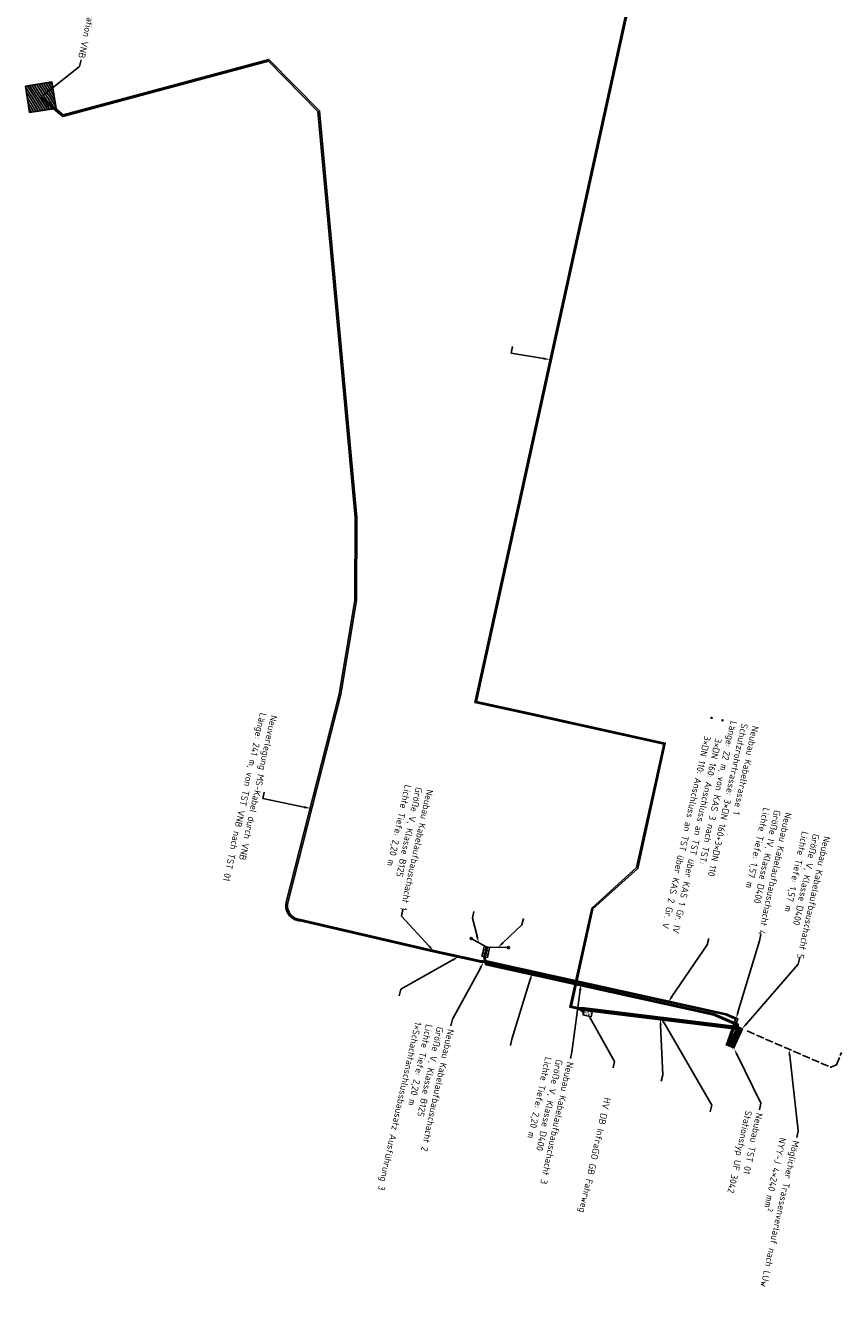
# Model space of a CAD drawing. Header units: metres. Extents: x 3435802 to 3436108, y 5439745 to 5440270.
# Tile 1 of 5: x 3435872 to 3435994, y 5439900 to 5440090. Entities that reach past the tile are written whole.
import ezdxf
from ezdxf import colors
from ezdxf.entities.mleader import LeaderData, LeaderLine
from ezdxf.enums import TextEntityAlignment as Align
from ezdxf.math import Vec2, Vec3

# ---------------------------------------------------------------- set-up
doc = ezdxf.new("R2010")
doc.units = ezdxf.units.M
doc.linetypes.add('ACAD_ISO02W100', pattern=[15, 12, -3])
for name, color, linetype in [('BAU Neubau', 1, 'Continuous'), ('ER Neubau', 1, 'Continuous'), ('NS Neubau', 1, 'Continuous'), ('TAN ESTW', 6, 'Continuous'), ('TAN LUw', 204, 'Continuous'), ('VNB Bestand', 7, 'Continuous'), ('VNB Neubau', 34, 'Continuous')]:
    doc.layers.add(name, color=color, linetype=linetype)
doc.styles.get("Standard").update_dxf_attribs({"font": 'isocpeur.ttf'})

# ---------------------------------------------------------------- blocks, each defined once
blk = doc.blocks.new('*U13')
at = {"color": 0, "linetype": 'ByBlock', "lineweight": -2}
for points in [[(0, -420), (500, -420), (500, 420), (0, 420)], [(500, -420), (1000, -420), (1000, 420), (500, 420)], [(1000, -420), (1500, -420), (1500, 420), (1000, 420)]]:
    blk.add_lwpolyline(points, close=True, dxfattribs=at)
blk = doc.blocks.new('Rückleiter')
h = blk.add_hatch(color=0)
h.dxf.hatch_style = 1
edge = h.paths.add_edge_path()
edge.add_arc((0, 0), 0.15, 0, 360)
at = {"color": 0}
blk.add_circle((0, 0), 0.15, dxfattribs=at)
blk = doc.blocks.new('HV')
blk.add_lwpolyline([(-0.625, -0.3749999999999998), (0.625, -0.3749999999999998), (0.625, 0.3750000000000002), (-0.625, 0.3750000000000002)], close=True)
blk.add_text('HV', height=0.5).set_placement((0, 0), align=Align.MIDDLE_CENTER)

msp = doc.modelspace()

# ---------------------------------------------------------------- linework, layer by layer
at = {"layer": 'BAU Neubau', "linetype": 'ACAD_ISO02W100', "ltscale": 0.1}
for points in [[(3435933.03223202, 5439951.678192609), (3435940.448722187, 5439950.038747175)], [(3435940.448722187, 5439950.038747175), (3435954.974039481, 5439946.827866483)]]:
    msp.add_lwpolyline(points, dxfattribs=at)

# ---------------------------------------------------------------- leaders
at = {"layer": 'VNB Bestand'}
ml = msp.add_multileader_mtext('Standard', dxfattribs=at)
ml.set_content('Trafostation VNB', color=256)
ml.set_leader_properties()
ml.build(insert=Vec2(0, 0))
ml.multileader.update_dxf_attribs({"has_text_frame": 1, "dogleg_length": 1, "arrow_head_size": 1})
ctx = ml.context
ctx.base_point, ctx.char_height, ctx.arrow_head_size, ctx.landing_gap_size, ctx.plane_origin, ctx.plane_x_axis, ctx.plane_y_axis = Vec3(3435882.981352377, 5440095.844150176), 1, 1, 0.5, Vec3(3435872.186583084, 5440080.090776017), Vec3(-0.2158429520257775, -0.9764280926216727), Vec3(0.9764280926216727, -0.2158429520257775)
notes = []
notes.append((ctx, [(0, (1, 1, 0), (3435880.261731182, 5440083.541156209), (0.2158429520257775, 0.9764280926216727), 1, [(0, [(3435874.466601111, 5440078.936165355)], 0, [])])]))
ctx.mtext.insert, ctx.mtext.text_direction, ctx.mtext.rotation, ctx.mtext.flow_direction = Vec3(3435883.361644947, 5440095.248014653), Vec3(-0.2158429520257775, -0.9764280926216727), 4.533239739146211e-07, 5
ctx.mtext.has_bg_fill, ctx.mtext.bg_color, ctx.mtext.bg_scale_factor, ctx.mtext.bg_transparency, ctx.mtext.use_window_bg_color = 1, -1027028792, 1.5, 0, 1
at = {"layer": 'VNB Neubau'}
ml = msp.add_multileader_mtext('Standard', dxfattribs=at)
ml.set_content('Neuverlegung MS-Kabel durch VNB\\PLänge: 241 m, von TST VNB nach TST 01', color=256)
ml.set_leader_properties()
ml.build(insert=Vec2(0, 0))
ml.multileader.update_dxf_attribs({"has_text_frame": 1, "text_attachment_direction": 1, "dogleg_length": 1, "arrow_head_size": 1})
ctx = ml.context
ctx.base_point, ctx.char_height, ctx.arrow_head_size, ctx.landing_gap_size, ctx.plane_origin, ctx.plane_x_axis, ctx.plane_y_axis = Vec3(3435903.666392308, 5439975.259371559), 1, 1, 0.5, Vec3(3435889.635543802, 5440022.647913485), Vec3(-0.2158429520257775, -0.9764280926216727), Vec3(0.9764280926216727, -0.2158429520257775)
notes.append((ctx, [(0, (1, 1, 0), (3435907.539557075, 5439974.403194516), (0.2158429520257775, 0.9764280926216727), 1, [(1, [(3435914.707659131, 5439972.942614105)], 0, [])])]))
ctx.mtext.insert, ctx.mtext.text_direction, ctx.mtext.rotation, ctx.mtext.flow_direction = Vec3(3435909.743983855, 5439986.692056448), Vec3(-0.2158429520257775, -0.9764280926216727), 4.533239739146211e-07, 5
ctx.mtext.has_bg_fill, ctx.mtext.bg_color, ctx.mtext.bg_scale_factor, ctx.mtext.bg_transparency, ctx.mtext.use_window_bg_color = 1, -1027028792, 1.5, 0, 1
for ctx, leaders in notes:
    for number, flags, end, landing, length, lines in leaders:
        leader = LeaderData()
        leader.index, (leader.has_last_leader_line, leader.has_dogleg_vector, leader.attachment_direction) = number, flags
        leader.last_leader_point, leader.dogleg_vector, leader.dogleg_length = Vec3(end), Vec3(landing), length
        for number, points, colour, breaks in lines:
            line = LeaderLine()
            line.index, line.vertices, line.color, line.breaks = number, Vec3.list(points), colors.encode_raw_color(colour), breaks
            leader.lines.append(line)
        ctx.leaders.append(leader)

# ---------------------------------------------------------------- next in the draw order: hatches: boundary and pattern name
at = {"layer": 'VNB Bestand'}
h = msp.add_hatch(dxfattribs=at)
h.set_pattern_fill('ANSI31', color=256, scale=0.1)
h.set_pattern_definition([(302.5350138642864, (3435901.514349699, 5440239.974084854), (0.2676724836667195, 0.1707562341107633), [])])
h.paths.add_polyline_path([(3435872.18082219, 5440080.602062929), (3435876.132498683, 5440081.221944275), (3435876.75238003, 5440077.270267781), (3435872.800703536, 5440076.650386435)])

# ---------------------------------------------------------------- next in the draw order: linework, layer by layer
msp.add_lwpolyline([(3435872.18082219, 5440080.602062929), (3435876.132498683, 5440081.221944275), (3435876.75238003, 5440077.270267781), (3435872.800703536, 5440076.650386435)], close=True, dxfattribs=at)
at = {"layer": 'VNB Neubau'}
for points in [[(3435874.3871795, 5440078.839639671), (3435877.775189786, 5440076.051975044), (3435908.394541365, 5440084.302863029), (3435915.780683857, 5440076.809071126), (3435921.326376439, 5440016.281769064), (3435921.28675013, 5440003.963043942), (3435918.946849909, 5439989.96660816), (3435911.088873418, 5439959.161084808, 0.4918792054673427), (3435913.120268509, 5439956.182227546), (3435933.006922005, 5439951.563695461), (3435940.03656665, 5439950.027441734), (3435940.860877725, 5439950.050052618), (3435976.532697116, 5439942.164651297), (3435977.977984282, 5439941.531393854), (3435976.59159061, 5439937.636521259)], [(3435874.546022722, 5440079.032691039), (3435877.834543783, 5440076.326886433), (3435908.470256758, 5440084.582183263), (3435916.021484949, 5440076.920899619), (3435921.576413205, 5440016.292796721), (3435921.53668338, 5440003.941891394), (3435919.191693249, 5439989.915009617), (3435911.32972882, 5439959.093852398, 0.4840843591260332), (3435913.157955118, 5439956.378724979), (3435933.050090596, 5439951.75898108), (3435940.07973533, 5439950.222727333), (3435940.904046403, 5439950.245338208), (3435976.594681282, 5439942.355777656), (3435978.318362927, 5439941.607309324), (3435976.775061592, 5439937.556853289)]]:
    msp.add_lwpolyline(points, format="xyb", dxfattribs=at)

# ---------------------------------------------------------------- next in the draw order: leaders
at = {"layer": 'BAU Neubau'}
ml = msp.add_multileader_mtext('Standard', dxfattribs=at)
ml.set_content('', color=256)
ml.set_leader_properties()
ml.build(insert=Vec2(0, 0))
ml.multileader.update_dxf_attribs({"has_text_frame": 1, "dogleg_length": 1, "arrow_head_size": 1})
ctx = ml.context
ctx.base_point, ctx.char_height, ctx.arrow_head_size, ctx.landing_gap_size, ctx.plane_origin, ctx.plane_x_axis, ctx.plane_y_axis = Vec3(3435944.455262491, 5439937.599408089), 1, 1, 0.5, Vec3(3435949.318670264, 5439948.052378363), Vec3(-0.2158429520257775, -0.9764280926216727), Vec3(0.9764280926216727, -0.2158429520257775)
notes = []
notes.append((ctx, [(0, (1, 1, 0), (3435944.671105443, 5439938.575836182), (-0.2158429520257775, -0.9764280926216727), 1, [(0, [(3435947.707656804, 5439948.416460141)], 0, [])])]))
ctx.mtext.insert, ctx.mtext.text_direction, ctx.mtext.rotation, ctx.mtext.flow_direction = Vec3(3435944.982019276, 5439936.970896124), Vec3(-0.2158429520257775, -0.9764280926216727), 4.533239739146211e-07, 5
ctx.mtext.has_bg_fill, ctx.mtext.bg_color, ctx.mtext.bg_scale_factor, ctx.mtext.bg_transparency, ctx.mtext.use_window_bg_color = 1, -1027028792, 1.5, 0, 1
at = {"layer": 'NS Neubau'}
ml = msp.add_multileader_mtext('Standard', dxfattribs=at)
ml.set_content('', color=256)
ml.set_leader_properties()
ml.build(insert=Vec2(0, 0))
ml.multileader.update_dxf_attribs({"has_text_frame": 1, "text_attachment_direction": 1, "dogleg_length": 1, "arrow_head_size": 1})
ctx = ml.context
ctx.base_point, ctx.char_height, ctx.arrow_head_size, ctx.landing_gap_size, ctx.plane_origin, ctx.plane_x_axis, ctx.plane_y_axis = Vec3(3435940.668173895, 5440041.668461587), 1, 1, 0.5, Vec3(3435952.709632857, 5440044.676873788), Vec3(-0.2158429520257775, -0.9764280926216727), Vec3(0.9764280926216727, -0.2158429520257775)
notes.append((ctx, [(1, (1, 1, 0), (3435944.541338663, 5440040.812284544), (0.2158429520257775, 0.9764280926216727), 1, [(0, [(3435950.366895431, 5440039.830400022)], 0, [])])]))
ctx.mtext.insert, ctx.mtext.text_direction, ctx.mtext.rotation, ctx.mtext.flow_direction = Vec3(3435948.591222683, 5440061.449606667), Vec3(-0.2158429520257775, -0.9764280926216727), 4.533239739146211e-07, 5
ctx.mtext.has_bg_fill, ctx.mtext.bg_color, ctx.mtext.bg_scale_factor, ctx.mtext.bg_transparency, ctx.mtext.use_window_bg_color = 1, -1027028792, 1.5, 0, 1
ml = msp.add_multileader_mtext('Standard', dxfattribs=at)
ml.set_content('', color=256)
ml.set_leader_properties()
ml.build(insert=Vec2(0, 0))
ml.multileader.update_dxf_attribs({"has_text_frame": 1, "dogleg_length": 1, "arrow_head_size": 1})
ctx = ml.context
ctx.base_point, ctx.char_height, ctx.arrow_head_size, ctx.landing_gap_size, ctx.plane_origin, ctx.plane_x_axis, ctx.plane_y_axis = Vec3(3435974.224866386, 5439927.727115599), 1, 1, 0.5, Vec3(3435964.875902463, 5439992.136840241), Vec3(-0.2158429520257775, -0.9764280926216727), Vec3(0.9764280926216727, -0.2158429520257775)
notes.append((ctx, [(0, (1, 1, 0), (3435974.440709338, 5439928.703543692), (-0.2158429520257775, -0.9764280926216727), 1, [(0, [(3435966.837796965, 5439941.842015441)], 0, [])])]))
ctx.mtext.insert, ctx.mtext.text_direction, ctx.mtext.rotation, ctx.mtext.flow_direction = Vec3(3435974.605158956, 5439927.130980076), Vec3(-0.2158429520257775, -0.9764280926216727), 4.533239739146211e-07, 5
ctx.mtext.has_bg_fill, ctx.mtext.bg_color, ctx.mtext.bg_scale_factor, ctx.mtext.bg_transparency, ctx.mtext.use_window_bg_color = 1, -1027028792, 1.5, 0, 1
for ctx, leaders in notes:
    for number, flags, end, landing, length, lines in leaders:
        leader = LeaderData()
        leader.index, (leader.has_last_leader_line, leader.has_dogleg_vector, leader.attachment_direction) = number, flags
        leader.last_leader_point, leader.dogleg_vector, leader.dogleg_length = Vec3(end), Vec3(landing), length
        for number, points, colour, breaks in lines:
            line = LeaderLine()
            line.index, line.vertices, line.color, line.breaks = number, Vec3.list(points), colors.encode_raw_color(colour), breaks
            leader.lines.append(line)
        ctx.leaders.append(leader)

# ---------------------------------------------------------------- next in the draw order: leaders
at = {"layer": 'BAU Neubau'}
ml = msp.add_multileader_mtext('Standard', dxfattribs=at)
ml.set_content('Neubau Kabeltrasse 1\\PSchutzrohrtrasse: 3×DN 160+3×DN 110\\PLänge: 22 m, von KAS 3 nach TST:\\P\\pxi-3,l3,t3;{\\fSymbol|b0|i0|c2|p18;·^I}3×DN 160: Anschluss an TST über KAS 1 Gr. IV\\P{\\fSymbol|b0|i0|c2|p18;·^I}3×DN 110: Anschluss an TST über KAS 2 Gr. V', color=256)
ml.set_leader_properties()
ml.build(insert=Vec2(0, 0))
ml.multileader.update_dxf_attribs({"has_text_frame": 1, "dogleg_length": 1, "arrow_head_size": 1})
ctx = ml.context
ctx.base_point, ctx.char_height, ctx.arrow_head_size, ctx.landing_gap_size, ctx.plane_origin, ctx.plane_x_axis, ctx.plane_y_axis = Vec3(3435981.108702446, 5439985.706998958), 1, 1, 0.5, Vec3(3435958.7920426, 5439942.177928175), Vec3(-0.2158429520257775, -0.9764280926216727), Vec3(0.9764280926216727, -0.2158429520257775)
notes = []
notes.append((ctx, [(1, (1, 1, 0), (3435973.791626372, 5439952.606086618), (0.2158429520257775, 0.9764280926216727), 1, [(0, [(3435967.950899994, 5439944.070255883)], 0, [])])]))
ctx.mtext.insert, ctx.mtext.text_direction, ctx.mtext.rotation, ctx.mtext.flow_direction = Vec3(3435981.488995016, 5439985.110863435), Vec3(-0.2158429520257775, -0.9764280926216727), 4.533239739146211e-07, 5
ctx.mtext.has_bg_fill, ctx.mtext.bg_color, ctx.mtext.bg_scale_factor, ctx.mtext.bg_transparency, ctx.mtext.use_window_bg_color = 1, -1027028792, 1.5, 0, 1
for ctx, leaders in notes:
    for number, flags, end, landing, length, lines in leaders:
        leader = LeaderData()
        leader.index, (leader.has_last_leader_line, leader.has_dogleg_vector, leader.attachment_direction) = number, flags
        leader.last_leader_point, leader.dogleg_vector, leader.dogleg_length = Vec3(end), Vec3(landing), length
        for number, points, colour, breaks in lines:
            line = LeaderLine()
            line.index, line.vertices, line.color, line.breaks = number, Vec3.list(points), colors.encode_raw_color(colour), breaks
            leader.lines.append(line)
        ctx.leaders.append(leader)

# ---------------------------------------------------------------- next in the draw order: leaders
ml = msp.add_multileader_mtext('Standard', dxfattribs=at)
ml.set_content('Neubau Kabelaufbauschacht 1\\PGröße V, Klasse B125\\PLichte Tiefe: 2,20 m', color=256)
ml.set_leader_properties()
ml.build(insert=Vec2(0, 0))
ml.multileader.update_dxf_attribs({"has_text_frame": 1, "dogleg_length": 1, "arrow_head_size": 1})
ctx = ml.context
ctx.base_point, ctx.char_height, ctx.arrow_head_size, ctx.landing_gap_size, ctx.plane_origin, ctx.plane_x_axis, ctx.plane_y_axis = Vec3(3435932.490378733, 5439976.238573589), 1, 1, 0.5, Vec3(3435927.949499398, 5439943.010329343), Vec3(-0.2158429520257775, -0.9764280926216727), Vec3(0.9764280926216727, -0.2158429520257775)
notes = []
notes.append((ctx, [(1, (1, 1, 0), (3435928.216688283, 5439956.905297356), (0.2158429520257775, 0.9764280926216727), 1, [(0, [(3435933.03223202, 5439951.678192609)], 0, [])])]))
ctx.mtext.insert, ctx.mtext.text_direction, ctx.mtext.rotation, ctx.mtext.flow_direction = Vec3(3435932.968314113, 5439975.620853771), Vec3(-0.2158429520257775, -0.9764280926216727), 4.533239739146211e-07, 5
ctx.mtext.has_bg_fill, ctx.mtext.bg_color, ctx.mtext.bg_scale_factor, ctx.mtext.bg_transparency, ctx.mtext.use_window_bg_color = 1, -1027028792, 1.5, 0, 1
ml = msp.add_multileader_mtext('Standard', dxfattribs=at)
ml.set_content('Neubau Kabelaufbauschacht 4\\PGröße IV, Klasse D400\\PLichte Tiefe: 1,57 m', color=256)
ml.set_leader_properties()
ml.build(insert=Vec2(0, 0))
ml.multileader.update_dxf_attribs({"has_text_frame": 1, "dogleg_length": 1, "arrow_head_size": 1})
ctx = ml.context
ctx.base_point, ctx.char_height, ctx.arrow_head_size, ctx.landing_gap_size, ctx.plane_origin, ctx.plane_x_axis, ctx.plane_y_axis = Vec3(3435985.899095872, 5439972.816646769), 1, 1, 0.5, Vec3(3435971.098334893, 5439934.116003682), Vec3(-0.2158429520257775, -0.9764280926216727), Vec3(0.9764280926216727, -0.2158429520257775)
notes.append((ctx, [(1, (1, 1, 0), (3435981.560652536, 5439953.190442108), (0.2158429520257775, 0.9764280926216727), 1, [(0, [(3435978.074899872, 5439941.604006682)], 0, [])])]))
ctx.mtext.insert, ctx.mtext.text_direction, ctx.mtext.rotation, ctx.mtext.flow_direction = Vec3(3435986.377031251, 5439972.198926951), Vec3(-0.2158429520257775, -0.9764280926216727), 4.533239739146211e-07, 5
ctx.mtext.has_bg_fill, ctx.mtext.bg_color, ctx.mtext.bg_scale_factor, ctx.mtext.bg_transparency, ctx.mtext.use_window_bg_color = 1, -1027028792, 1.5, 0, 1
ml = msp.add_multileader_mtext('Standard', dxfattribs=at)
ml.set_content('Neubau Kabelaufbauschacht 3\\PGröße V, Klasse D400\\PLichte Tiefe: 2,20 m', color=256)
ml.set_leader_properties()
ml.build(insert=Vec2(0, 0))
ml.multileader.update_dxf_attribs({"has_text_frame": 1, "dogleg_length": 1, "arrow_head_size": 1})
ctx = ml.context
ctx.base_point, ctx.char_height, ctx.arrow_head_size, ctx.landing_gap_size, ctx.plane_origin, ctx.plane_x_axis, ctx.plane_y_axis = Vec3(3435953.407583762, 5439935.654094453), 1, 1, 0.5, Vec3(3435954.354312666, 5439937.567470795), Vec3(-0.2158429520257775, -0.9764280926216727), Vec3(0.9764280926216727, -0.2158429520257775)
notes.append((ctx, [(0, (1, 1, 0), (3435953.623426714, 5439936.630522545), (-0.2158429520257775, -0.9764280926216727), 1, [(0, [(3435954.974039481, 5439946.827866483)], 0, [])])]))
ctx.mtext.insert, ctx.mtext.text_direction, ctx.mtext.rotation, ctx.mtext.flow_direction = Vec3(3435953.885519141, 5439935.036374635), Vec3(-0.2158429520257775, -0.9764280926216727), 4.533239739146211e-07, 5
ctx.mtext.has_bg_fill, ctx.mtext.bg_color, ctx.mtext.bg_scale_factor, ctx.mtext.bg_transparency, ctx.mtext.use_window_bg_color = 1, -1027028792, 1.5, 0, 1
for ctx, leaders in notes:
    for number, flags, end, landing, length, lines in leaders:
        leader = LeaderData()
        leader.index, (leader.has_last_leader_line, leader.has_dogleg_vector, leader.attachment_direction) = number, flags
        leader.last_leader_point, leader.dogleg_vector, leader.dogleg_length = Vec3(end), Vec3(landing), length
        for number, points, colour, breaks in lines:
            line = LeaderLine()
            line.index, line.vertices, line.color, line.breaks = number, Vec3.list(points), colors.encode_raw_color(colour), breaks
            leader.lines.append(line)
        ctx.leaders.append(leader)

# ---------------------------------------------------------------- next in the draw order: leaders
ml = msp.add_multileader_mtext('Standard', dxfattribs=at)
ml.set_content('Neubau Kabelaufbauschacht 2\\PGröße V, Klasse B125\\PLichte Tiefe: 2,20 m\\P1×Schachtanschlussbausatz Ausführung 3', color=256)
ml.set_leader_properties()
ml.build(insert=Vec2(0, 0))
ml.multileader.update_dxf_attribs({"has_text_frame": 1, "dogleg_length": 1, "arrow_head_size": 1})
ctx = ml.context
ctx.base_point, ctx.char_height, ctx.arrow_head_size, ctx.landing_gap_size, ctx.plane_origin, ctx.plane_x_axis, ctx.plane_y_axis = Vec3(3435935.584634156, 5439940.541229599), 1, 1, 0.5, Vec3(3435935.419064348, 5439941.470618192), Vec3(-0.2158429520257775, -0.9764280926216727), Vec3(0.9764280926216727, -0.2158429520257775)
notes = []
notes.append((ctx, [(0, (1, 1, 0), (3435935.800477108, 5439941.517657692), (-0.2158429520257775, -0.9764280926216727), 1, [(0, [(3435940.448722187, 5439950.038747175)], 0, [])])]))
ctx.mtext.insert, ctx.mtext.text_direction, ctx.mtext.rotation, ctx.mtext.flow_direction = Vec3(3435936.11139094, 5439939.912717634), Vec3(-0.2158429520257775, -0.9764280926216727), 4.533239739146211e-07, 5
ctx.mtext.has_bg_fill, ctx.mtext.bg_color, ctx.mtext.bg_scale_factor, ctx.mtext.bg_transparency, ctx.mtext.use_window_bg_color = 1, -1027028792, 1.5, 0, 1
at = {"layer": 'TAN ESTW'}
ml = msp.add_multileader_mtext('Standard', dxfattribs=at)
ml.set_content('^IHV DB InfraGO GB Fahrweg', color=256)
ml.set_leader_properties()
ml.build(insert=Vec2(0, 0))
ml.multileader.update_dxf_attribs({"has_text_frame": 1, "dogleg_length": 1, "arrow_head_size": 1})
ctx = ml.context
ctx.base_point, ctx.char_height, ctx.arrow_head_size, ctx.landing_gap_size, ctx.plane_origin, ctx.plane_x_axis, ctx.plane_y_axis = Vec3(3435959.761858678, 5439934.266434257), 1, 1, 0.5, Vec3(3435989.289685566, 5440032.200512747), Vec3(-0.2158429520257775, -0.9764280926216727), Vec3(0.9764280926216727, -0.2158429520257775)
notes.append((ctx, [(0, (1, 1, 0), (3435959.97770163, 5439935.242862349), (-0.2158429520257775, -0.9764280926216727), 1, [(0, [(3435955.94671999, 5439942.394578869)], 0, [])])]))
ctx.mtext.insert, ctx.mtext.text_direction, ctx.mtext.rotation, ctx.mtext.flow_direction = Vec3(3435960.288615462, 5439933.637922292), Vec3(-0.2158429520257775, -0.9764280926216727), 4.533239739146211e-07, 5
ctx.mtext.has_bg_fill, ctx.mtext.bg_color, ctx.mtext.bg_scale_factor, ctx.mtext.bg_transparency, ctx.mtext.use_window_bg_color = 1, -1027028792, 1.5, 0, 1
for ctx, leaders in notes:
    for number, flags, end, landing, length, lines in leaders:
        leader = LeaderData()
        leader.index, (leader.has_last_leader_line, leader.has_dogleg_vector, leader.attachment_direction) = number, flags
        leader.last_leader_point, leader.dogleg_vector, leader.dogleg_length = Vec3(end), Vec3(landing), length
        for number, points, colour, breaks in lines:
            line = LeaderLine()
            line.index, line.vertices, line.color, line.breaks = number, Vec3.list(points), colors.encode_raw_color(colour), breaks
            leader.lines.append(line)
        ctx.leaders.append(leader)

# ---------------------------------------------------------------- next in the draw order: linework, layer by layer
at = {"layer": 'NS Neubau'}
msp.add_lwpolyline([(3435977.508945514, 5439937.238181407), (3435978.748271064, 5439939.981557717), (3435978.139331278, 5439940.245975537), (3435955.4505143, 5439943.045473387), (3435953.54755568, 5439943.466189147), (3435956.74630233, 5439957.976905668), (3435963.425581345, 5439964.012896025), (3435967.530063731, 5439982.688467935), (3435947.381626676, 5439987.142228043), (3435939.40922267, 5439988.870271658), (3435961.752100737, 5440090.872928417), (3435964.356706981, 5440095.792668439), (3435968.061404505, 5440117.15333983), (3435973.368580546, 5440134.859232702), (3435985.525615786, 5440189.855101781), (3435987.574725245, 5440208.798484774), (3435990.762562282, 5440223.602606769), (3435982.185483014, 5440225.498601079)], dxfattribs=at)
at = {"layer": 'NS Neubau', "elevation": 1.230248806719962e-10}
msp.add_lwpolyline([(3435977.692416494, 5439937.158513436), (3435979.014089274, 5439940.08417392), (3435978.192493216, 5439940.44093274), (3435955.483100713, 5439943.243098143), (3435954.32789665, 5439943.293631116), (3435955.336452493, 5439942.52948099)], dxfattribs=at)

# ---------------------------------------------------------------- next in the draw order: block references
at = {"layer": 'BAU Neubau', "xscale": 0.001, "yscale": 0.001, "zscale": 0.001, "rotation": 77.627350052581}
msp.add_blockref('*U13', (3435940.625713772, 5439950.83941813), dxfattribs=at)
at = {"layer": 'TAN ESTW', "rotation": 347.5349878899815}
msp.add_blockref('HV', (3435955.94671999, 5439942.394578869), dxfattribs=at)

# ---------------------------------------------------------------- next in the draw order: leaders
at = {"layer": 'BAU Neubau'}
ml = msp.add_multileader_mtext('Standard', dxfattribs=at)
ml.set_content('', color=256)
ml.set_leader_properties()
ml.build(insert=Vec2(0, 0))
ml.multileader.update_dxf_attribs({"has_text_frame": 1, "dogleg_length": 1, "arrow_head_size": 1})
ctx = ml.context
ctx.base_point, ctx.char_height, ctx.arrow_head_size, ctx.landing_gap_size, ctx.plane_origin, ctx.plane_x_axis, ctx.plane_y_axis = Vec3(3435927.899537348, 5439945.01403835), 1, 1, 0.5, Vec3(3435936.16794175, 5439950.960274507), Vec3(-0.2158429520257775, -0.9764280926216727), Vec3(0.9764280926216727, -0.2158429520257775)
notes = []
notes.append((ctx, [(0, (1, 1, 0), (3435928.1153803, 5439945.990466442), (-0.2158429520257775, -0.9764280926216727), 1, [(0, [(3435936.740477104, 5439950.858469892)], 0, [])])]))
ctx.mtext.insert, ctx.mtext.text_direction, ctx.mtext.rotation, ctx.mtext.flow_direction = Vec3(3435928.426294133, 5439944.385526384), Vec3(-0.2158429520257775, -0.9764280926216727), 4.533239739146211e-07, 5
ctx.mtext.has_bg_fill, ctx.mtext.bg_color, ctx.mtext.bg_scale_factor, ctx.mtext.bg_transparency, ctx.mtext.use_window_bg_color = 1, -1027028792, 1.5, 0, 1
for ctx, leaders in notes:
    for number, flags, end, landing, length, lines in leaders:
        leader = LeaderData()
        leader.index, (leader.has_last_leader_line, leader.has_dogleg_vector, leader.attachment_direction) = number, flags
        leader.last_leader_point, leader.dogleg_vector, leader.dogleg_length = Vec3(end), Vec3(landing), length
        for number, points, colour, breaks in lines:
            line = LeaderLine()
            line.index, line.vertices, line.color, line.breaks = number, Vec3.list(points), colors.encode_raw_color(colour), breaks
            leader.lines.append(line)
        ctx.leaders.append(leader)

# ---------------------------------------------------------------- next in the draw order: leaders
at = {"layer": 'TAN LUw'}
ml = msp.add_multileader_mtext('Standard', dxfattribs=at)
ml.set_content('\\A1;Möglicher Trassenverlauf nach LUw\\PNYY-J 4×240 mm{\\H0.7x;\\S2^ ;}', color=256)
ml.set_leader_properties()
ml.build(insert=Vec2(0, 0))
ml.multileader.update_dxf_attribs({"has_text_frame": 1, "dogleg_length": 1, "arrow_head_size": 1})
ctx = ml.context
ctx.base_point, ctx.char_height, ctx.arrow_head_size, ctx.landing_gap_size, ctx.plane_origin, ctx.plane_x_axis, ctx.plane_y_axis = Vec3(3435987.123574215, 5439923.906566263), 1, 1, 0.5, Vec3(3435976.307762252, 5439937.134430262), Vec3(-0.2158429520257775, -0.9764280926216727), Vec3(0.9764280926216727, -0.2158429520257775)
notes = []
notes.append((ctx, [(0, (1, 1, 0), (3435987.339417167, 5439924.882994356), (-0.2158429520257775, -0.9764280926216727), 1, [(1, [(3435985.958315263, 5439937.068806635)], 0, [])])]))
ctx.mtext.insert, ctx.mtext.text_direction, ctx.mtext.rotation, ctx.mtext.flow_direction = Vec3(3435987.503866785, 5439923.31043074), Vec3(-0.2158429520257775, -0.9764280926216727), 4.533239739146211e-07, 5
ctx.mtext.has_bg_fill, ctx.mtext.bg_color, ctx.mtext.bg_scale_factor, ctx.mtext.bg_transparency, ctx.mtext.use_window_bg_color = 1, -1027028792, 1.5, 0, 1
for ctx, leaders in notes:
    for number, flags, end, landing, length, lines in leaders:
        leader = LeaderData()
        leader.index, (leader.has_last_leader_line, leader.has_dogleg_vector, leader.attachment_direction) = number, flags
        leader.last_leader_point, leader.dogleg_vector, leader.dogleg_length = Vec3(end), Vec3(landing), length
        for number, points, colour, breaks in lines:
            line = LeaderLine()
            line.index, line.vertices, line.color, line.breaks = number, Vec3.list(points), colors.encode_raw_color(colour), breaks
            leader.lines.append(line)
        ctx.leaders.append(leader)

# ---------------------------------------------------------------- next in the draw order: linework, layer by layer
at = {"layer": 'ER Neubau'}
msp.add_lwpolyline([(3435976.958532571, 5439937.477185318), (3435978.149665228, 5439940.11388163), (3435978.298650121, 5439940.612878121), (3435974.772183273, 5439942.144163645), (3435940.774540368, 5439949.659481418), (3435940.498633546, 5439950.726938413), (3435940.849412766, 5439952.326013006), (3435938.598702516, 5439953.553440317)], dxfattribs=at)
at = {"layer": 'NS Neubau'}
msp.add_lwpolyline([(3435977.325474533, 5439937.317849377), (3435978.482452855, 5439939.87894151), (3435978.086169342, 5439940.051018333), (3435955.416618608, 5439942.848138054), (3435953.309203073, 5439943.313989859), (3435956.564758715, 5439958.082413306), (3435963.243986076, 5439964.118356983), (3435967.291846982, 5439982.536298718), (3435947.338845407, 5439986.946856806), (3435939.171218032, 5439988.718415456), (3435961.562572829, 5440090.942384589), (3435964.179949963, 5440095.886247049), (3435964.600160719, 5440097.772169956), (3435963.893878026, 5440102.175989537), (3435966.418112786, 5440113.595096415), (3435968.462822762, 5440113.748024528)], dxfattribs=at)
at = {"layer": 'TAN LUw', "linetype": 'ACAD_ISO02W100', "ltscale": 0.1}
msp.add_lwpolyline([(3435979.723291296, 5439939.776219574), (3435992.193339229, 5439934.361393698), (3435993.030201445, 5439934.721726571), (3435993.801757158, 5439936.588271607)], dxfattribs=at)

# ---------------------------------------------------------------- next in the draw order: leaders
at = {"layer": 'BAU Neubau'}
ml = msp.add_multileader_mtext('Standard', dxfattribs=at)
ml.set_content('Neubau TST 01\\PStationstyp UF 3042', color=256)
ml.set_leader_properties()
ml.build(insert=Vec2(0, 0))
ml.multileader.update_dxf_attribs({"has_text_frame": 1, "dogleg_length": 1, "arrow_head_size": 1})
ctx = ml.context
ctx.base_point, ctx.char_height, ctx.arrow_head_size, ctx.landing_gap_size, ctx.plane_origin, ctx.plane_x_axis, ctx.plane_y_axis = Vec3(3435981.56325154, 5439928.048101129), 1, 1, 0.5, Vec3(3435966.584501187, 5439938.236898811), Vec3(-0.2158429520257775, -0.9764280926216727), Vec3(0.9764280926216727, -0.2158429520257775)
notes = []
notes.append((ctx, [(0, (1, 1, 0), (3435981.779094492, 5439929.024529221), (-0.2158429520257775, -0.9764280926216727), 1, [(1, [(3435977.793505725, 5439937.114617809)], 0, [])])]))
ctx.mtext.insert, ctx.mtext.text_direction, ctx.mtext.rotation, ctx.mtext.flow_direction = Vec3(3435982.090008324, 5439927.419589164), Vec3(-0.2158429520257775, -0.9764280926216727), 4.533239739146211e-07, 5
ctx.mtext.has_bg_fill, ctx.mtext.bg_color, ctx.mtext.bg_scale_factor, ctx.mtext.bg_transparency, ctx.mtext.use_window_bg_color = 1, -1027028792, 1.5, 0, 1
for ctx, leaders in notes:
    for number, flags, end, landing, length, lines in leaders:
        leader = LeaderData()
        leader.index, (leader.has_last_leader_line, leader.has_dogleg_vector, leader.attachment_direction) = number, flags
        leader.last_leader_point, leader.dogleg_vector, leader.dogleg_length = Vec3(end), Vec3(landing), length
        for number, points, colour, breaks in lines:
            line = LeaderLine()
            line.index, line.vertices, line.color, line.breaks = number, Vec3.list(points), colors.encode_raw_color(colour), breaks
            leader.lines.append(line)
        ctx.leaders.append(leader)

# ---------------------------------------------------------------- next in the draw order: linework, layer by layer
at = {"layer": 'ER Neubau'}
msp.add_lwpolyline([(3435977.142003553, 5439937.397517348), (3435978.414268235, 5439940.213807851), (3435978.378309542, 5439940.796329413), (3435974.834167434, 5439942.335290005), (3435940.817709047, 5439949.854767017), (3435940.693919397, 5439950.683769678), (3435941.044767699, 5439952.283159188), (3435944.165707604, 5439952.197102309)], dxfattribs=at)

# ---------------------------------------------------------------- next in the draw order: leaders
at = {"layer": 'BAU Neubau'}
ml = msp.add_multileader_mtext('Standard', dxfattribs=at)
ml.set_content('', color=256)
ml.set_leader_properties()
ml.build(insert=Vec2(0, 0))
ml.multileader.update_dxf_attribs({"has_text_frame": 1, "dogleg_length": 1, "arrow_head_size": 1})
ctx = ml.context
ctx.base_point, ctx.char_height, ctx.arrow_head_size, ctx.landing_gap_size, ctx.plane_origin, ctx.plane_x_axis, ctx.plane_y_axis = Vec3(3435966.93954746, 5439932.288721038), 1, 1, 0.5, Vec3(3435948.14463713, 5439897.953012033), Vec3(-0.2158429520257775, -0.9764280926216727), Vec3(0.9764280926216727, -0.2158429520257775)
notes = []
notes.append((ctx, [(0, (1, 1, 0), (3435967.155390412, 5439933.26514913), (-0.2158429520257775, -0.9764280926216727), 1, [(0, [(3435966.794922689, 5439941.645724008)], 0, [])])]))
ctx.mtext.insert, ctx.mtext.text_direction, ctx.mtext.rotation, ctx.mtext.flow_direction = Vec3(3435967.466304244, 5439931.660209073), Vec3(-0.2158429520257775, -0.9764280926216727), 4.533239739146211e-07, 5
ctx.mtext.has_bg_fill, ctx.mtext.bg_color, ctx.mtext.bg_scale_factor, ctx.mtext.bg_transparency, ctx.mtext.use_window_bg_color = 1, -1027028792, 1.5, 0, 1
at = {"layer": 'ER Neubau'}
ml = msp.add_multileader_mtext('Standard', dxfattribs=at)
ml.set_content('', color=256)
ml.set_leader_properties()
ml.build(insert=Vec2(0, 0))
ml.multileader.update_dxf_attribs({"has_text_frame": 1, "dogleg_length": 1, "arrow_head_size": 1})
ctx = ml.context
ctx.base_point, ctx.char_height, ctx.arrow_head_size, ctx.landing_gap_size, ctx.plane_origin, ctx.plane_x_axis, ctx.plane_y_axis = Vec3(3435952.749201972, 5439985.363056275), 1, 1, 0.5, Vec3(3435940.401263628, 5439931.59724432), Vec3(-0.2158429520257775, -0.9764280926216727), Vec3(0.9764280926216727, -0.2158429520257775)
notes.append((ctx, [(1, (1, 1, 0), (3435946.165991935, 5439955.58199945), (0.2158429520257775, 0.9764280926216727), 1, [(0, [(3435942.603388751, 5439952.231702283)], 0, [])])]))
ctx.mtext.insert, ctx.mtext.text_direction, ctx.mtext.rotation, ctx.mtext.flow_direction = Vec3(3435953.275958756, 5439984.73454431), Vec3(-0.2158429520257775, -0.9764280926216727), 4.533239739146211e-07, 5
ctx.mtext.has_bg_fill, ctx.mtext.bg_color, ctx.mtext.bg_scale_factor, ctx.mtext.bg_transparency, ctx.mtext.use_window_bg_color = 1, -1027028792, 1.5, 0, 1
for ctx, leaders in notes:
    for number, flags, end, landing, length, lines in leaders:
        leader = LeaderData()
        leader.index, (leader.has_last_leader_line, leader.has_dogleg_vector, leader.attachment_direction) = number, flags
        leader.last_leader_point, leader.dogleg_vector, leader.dogleg_length = Vec3(end), Vec3(landing), length
        for number, points, colour, breaks in lines:
            line = LeaderLine()
            line.index, line.vertices, line.color, line.breaks = number, Vec3.list(points), colors.encode_raw_color(colour), breaks
            leader.lines.append(line)
        ctx.leaders.append(leader)

# ---------------------------------------------------------------- next in the draw order: linework, layer by layer
at = {"layer": 'BAU Neubau'}
msp.add_lwpolyline([(3435955.450514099, 5439943.045472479), (3435978.139331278, 5439940.245975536)], dxfattribs=at)

# ---------------------------------------------------------------- next in the draw order: leaders
at = {"layer": 'ER Neubau'}
ml = msp.add_multileader_mtext('Standard', dxfattribs=at)
ml.set_content('', color=256)
ml.set_leader_properties()
ml.build(insert=Vec2(0, 0))
ml.multileader.update_dxf_attribs({"has_text_frame": 1, "dogleg_length": 1, "arrow_head_size": 1})
ctx = ml.context
ctx.base_point, ctx.char_height, ctx.arrow_head_size, ctx.landing_gap_size, ctx.plane_origin, ctx.plane_x_axis, ctx.plane_y_axis = Vec3(3435945.332336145, 5439986.173276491), 1, 1, 0.5, Vec3(3435921.482327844, 5439938.623256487), Vec3(-0.2158429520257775, -0.9764280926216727), Vec3(0.9764280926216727, -0.2158429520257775)
notes = []
notes.append((ctx, [(1, (1, 1, 0), (3435938.792294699, 5439956.587505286), (0.2158429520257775, 0.9764280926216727), 1, [(0, [(3435939.722208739, 5439952.931298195)], 0, [])])]))
ctx.mtext.insert, ctx.mtext.text_direction, ctx.mtext.rotation, ctx.mtext.flow_direction = Vec3(3435945.859092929, 5439985.544764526), Vec3(-0.2158429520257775, -0.9764280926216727), 4.533239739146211e-07, 5
ctx.mtext.has_bg_fill, ctx.mtext.bg_color, ctx.mtext.bg_scale_factor, ctx.mtext.bg_transparency, ctx.mtext.use_window_bg_color = 1, -1027028792, 1.5, 0, 1
for ctx, leaders in notes:
    for number, flags, end, landing, length, lines in leaders:
        leader = LeaderData()
        leader.index, (leader.has_last_leader_line, leader.has_dogleg_vector, leader.attachment_direction) = number, flags
        leader.last_leader_point, leader.dogleg_vector, leader.dogleg_length = Vec3(end), Vec3(landing), length
        for number, points, colour, breaks in lines:
            line = LeaderLine()
            line.index, line.vertices, line.color, line.breaks = number, Vec3.list(points), colors.encode_raw_color(colour), breaks
            leader.lines.append(line)
        ctx.leaders.append(leader)

# ---------------------------------------------------------------- next in the draw order: block references
at = {"layer": 'ER Neubau', "rotation": 257.5349878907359}
for p in [(3435938.598702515, 5439953.553440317), (3435944.165707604, 5439952.197102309)]:
    msp.add_blockref('Rückleiter', p, dxfattribs=at)

# ---------------------------------------------------------------- next in the draw order: leaders
at = {"layer": 'BAU Neubau'}
ml = msp.add_multileader_mtext('Standard', dxfattribs=at)
ml.set_content('Neubau Kabelaufbauschacht 5\\PGröße V, Klasse D400\\PLichte Tiefe: 1,57 m', color=256)
ml.set_leader_properties()
ml.build(insert=Vec2(0, 0))
ml.multileader.update_dxf_attribs({"has_text_frame": 1, "dogleg_length": 1, "arrow_head_size": 1})
ctx = ml.context
ctx.base_point, ctx.char_height, ctx.arrow_head_size, ctx.landing_gap_size, ctx.plane_origin, ctx.plane_x_axis, ctx.plane_y_axis = Vec3(3435991.664931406, 5439969.276150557), 1, 1, 0.5, Vec3(3435972.722472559, 5439932.540117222), Vec3(-0.2158429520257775, -0.9764280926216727), Vec3(0.9764280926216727, -0.2158429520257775)
notes = []
notes.append((ctx, [(1, (1, 1, 0), (3435987.348072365, 5439949.747588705), (0.2158429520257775, 0.9764280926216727), 1, [(0, [(3435978.971140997, 5439940.102823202)], 0, [])])]))
ctx.mtext.insert, ctx.mtext.text_direction, ctx.mtext.rotation, ctx.mtext.flow_direction = Vec3(3435992.142866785, 5439968.658430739), Vec3(-0.2158429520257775, -0.9764280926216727), 4.533239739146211e-07, 5
ctx.mtext.has_bg_fill, ctx.mtext.bg_color, ctx.mtext.bg_scale_factor, ctx.mtext.bg_transparency, ctx.mtext.use_window_bg_color = 1, -1027028792, 1.5, 0, 1
for ctx, leaders in notes:
    for number, flags, end, landing, length, lines in leaders:
        leader = LeaderData()
        leader.index, (leader.has_last_leader_line, leader.has_dogleg_vector, leader.attachment_direction) = number, flags
        leader.last_leader_point, leader.dogleg_vector, leader.dogleg_length = Vec3(end), Vec3(landing), length
        for number, points, colour, breaks in lines:
            line = LeaderLine()
            line.index, line.vertices, line.color, line.breaks = number, Vec3.list(points), colors.encode_raw_color(colour), breaks
            leader.lines.append(line)
        ctx.leaders.append(leader)

doc.saveas('drawing.dxf')
